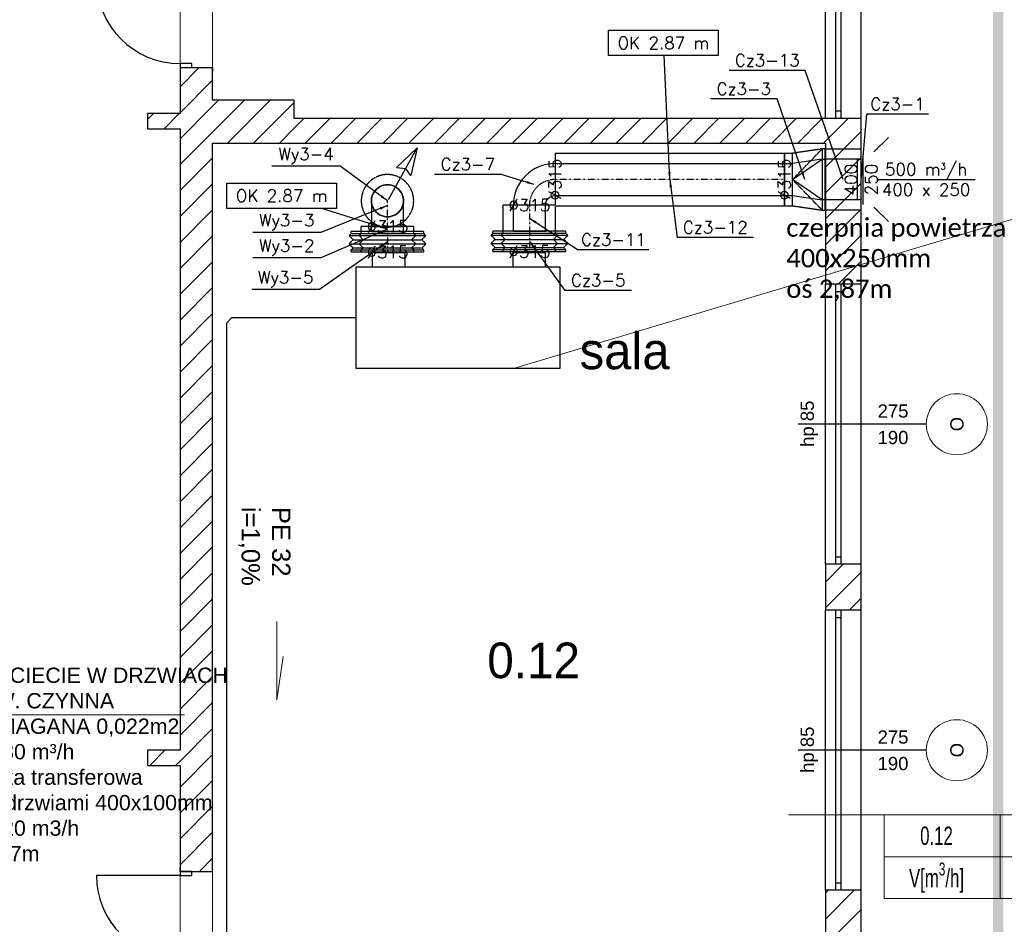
# Model space of a CAD drawing. Header units: millimetres. Extents: x -40063 to 512011, y 350190 to 687060.
# Tile 203 of 256: x 170177 to 179848, y 631849 to 640728. Entities that reach past the tile are written whole.
import ezdxf

# ---------------------------------------------------------------- set-up
doc = ezdxf.new("R2010")
doc.units = ezdxf.units.MM
doc.linetypes.add('DASHDOT', pattern=[1, 0.5, -0.25, 0, -0.25])
doc.linetypes.add('DASHED', pattern=[0.75, 0.5, -0.25])
doc.layers.get('0').update_dxf_attribs({"color": 8})
for name, color, linetype, lineweight in [('_IS_WM_OPIS', 7, 'Continuous', 9), ('FLUID-BILANSE', 150, 'Continuous', 18), ('J_centrala podwieszna', 3, 'Continuous', 30), ('J_opis srednicy', 7, 'Continuous', 30), ('J_skropliny', 24, 'Continuous', 30), ('J_zakres opracowania', 226, 'DASHDOT', 30)]:
    doc.layers.add(name, color=color, linetype=linetype, lineweight=lineweight)
for name, color, linetype in [('Elementy Modelu - Strefy', 8, 'Continuous'), ('FLUID-Cz3', 7, 'Continuous'), ('FLUID-Cz3-120-ARRGR', 7, 'Continuous'), ('FLUID-Cz3-120-DIM', 7, 'Continuous'), ('FLUID-Cz3-120-INF', 7, 'Continuous'), ('FLUID-Cz3-120-NUM', 7, 'Continuous'), ('FLUID-Cz3-INS', 7, 'Continuous'), ('FLUID-Cz3-SYM', 7, 'Continuous'), ('FLUID-Wy3', 7, 'Continuous'), ('FLUID-Wy3-120-DIM', 7, 'Continuous'), ('FLUID-Wy3-120-INF', 7, 'Continuous'), ('FLUID-Wy3-120-NUM', 7, 'Continuous'), ('FLUID-Wy3-INS', 7, 'Continuous'), ('FLUID-Wy3-SYM', 7, 'Continuous'), ('IS_WM_OPIS', 7, 'Continuous'), ('J_opis pomieszczeń', 8, 'Continuous'), ('Konstrukcja - Ściany zew', 8, 'Continuous'), ('X_ref', 8, 'Continuous')]:
    doc.layers.add(name, color=color, linetype=linetype)
doc.styles.add('ARIAL', font='Arial', dxfattribs={"height": 1})
doc.styles.add('ARIAL NARROW', font='ARIALN.TTF', dxfattribs={"width": 0.8})
doc.styles.add('FDBES', font='simplex.shx')
doc.styles.add('GENERATED_STYLE_1', font='arial.ttf')
doc.styles.add('GENERATED_STYLE_2', font='txt')
doc.styles.get("Standard").update_dxf_attribs({"font": 'arial.ttf'})
doc.dimstyles.new('FDBES', dxfattribs={"dimscale": 50, "dimtxt": 4, "dimasz": 2.5, "dimexe": 0.8, "dimexo": 2, "dimgap": 1, "dimtad": 1, "dimdsep": 46, "dimtxsty": 'FDBES', "dimcen": 2.5, "dimclrd": 4, "dimclre": 5, "dimadec": 0, "dimazin": 0, "dimtfac": 1, "dimtmove": 0, "dimatfit": 3, "dimfxl": 1, "dimarcsym": 0})

# ---------------------------------------------------------------- blocks, each defined once
blk = doc.blocks.new('ghfgdf')
at = {"layer": 'J_centrala podwieszna'}
for p, q in [((148260, 451700), (148260, 451840)), ((148260, 451840), (148575, 451840)), ((148575, 451840), (148575, 451700)), ((149639.9, 451700), (149639.9, 451840)), ((149639.9, 451840), (149954.9, 451840)), ((149954.9, 451840), (149954.9, 451700))]:
    blk.add_line(p, q, dxfattribs=at)
blk.add_lwpolyline([(148100, 451700), (150100, 451700), (150100, 450700), (148100, 450700)], close=True, dxfattribs=at)
blk = doc.blocks.new('fgdfxf')
at = {"layer": 'J_opis srednicy'}
for p, q in [((13318.19, 246.62), (13346.09, 297.47)), ((13346.09, 297.47), (13326.06, 278.19)), ((13346.09, 297.47), (13340.14, 270.31)), ((13326.06, 278.19), (13334.97, 277.2)), ((13340.14, 270.31), (13334.64, 277.39))]:
    blk.add_line(p, q, dxfattribs=at)
blk = doc.blocks.new('*U14748')
at = {"color": 6, "linetype": 'Continuous', "lineweight": -2}
for p, q in [((-25, 157.5), (-25, 52.9)), ((-25, 52.9), (-25, 0)), ((-25, 52.9), (-25, 52.9)), ((-25, 0), (-25, -52.9)), ((-25, -52.9), (-25, -157.5)), ((-25, -52.9), (-25, -52.9))]:
    blk.add_line(p, q, dxfattribs=at)
at = {"color": 0, "linetype": 'ByBlock', "lineweight": -2}
for p, q in [((25, 157.5), (-25, 157.5)), ((25, -157.5), (-25, -157.5))]:
    blk.add_line(p, q, dxfattribs=at)
at = {"color": 6, "linetype": 'Continuous', "lineweight": -3}
for p, q in [((25, 0), (25, 157.5)), ((25, -157.5), (25, 0))]:
    blk.add_line(p, q, dxfattribs=at)
at = {"layer": 'FLUID-Wy3-INS', "color": 6, "linetype": 'DASHED', "lineweight": -3}
for p, q in [((-25, 257.5), (-25, 157.5)), ((25, 257.5), (-25, 257.5)), ((-25, -157.5), (-25, -257.5)), ((25, -257.5), (-25, -257.5))]:
    blk.add_line(p, q, dxfattribs=at)
at = {"layer": 'FLUID-Wy3-SYM', "color": 6, "linetype": 'DASHDOT', "lineweight": -3}
blk.add_line((-25, 0), (25, 0), dxfattribs=at)
blk = doc.blocks.new('*U14747')
at = {"color": 6, "linetype": 'Continuous', "lineweight": -2}
for p, q in [((-100, 257.5), (-100, 0)), ((-100, 0), (-100, -257.5))]:
    blk.add_line(p, q, dxfattribs=at)
at = {"color": 0, "linetype": 'ByBlock', "lineweight": -2}
for p, q in [((-80, 257.5), (-100, 257.5)), ((-60, 277.5), (-80, 257.5)), ((-20, 237.5), (-60, 277.5)), ((20, 277.5), (-20, 237.5)), ((60, 237.5), (20, 277.5)), ((80, 257.5), (60, 237.5)), ((100, 257.5), (80, 257.5)), ((-80, -257.5), (-100, -257.5)), ((-80, -257.5), (-60, -277.5)), ((-60, -277.5), (-20, -237.5)), ((-20, -237.5), (20, -277.5)), ((20, -277.5), (60, -237.5)), ((60, -237.5), (80, -257.5)), ((100, -257.5), (80, -257.5))]:
    blk.add_line(p, q, dxfattribs=at)
at = {"layer": 'FLUID-Wy3-INS', "color": 6, "linetype": 'DASHED', "lineweight": -3}
for p, q in [((-100, 357.5), (-100, 257.5)), ((-80, 357.5), (-100, 357.5)), ((-60, 377.5), (-80, 357.5)), ((-80, 0), (-80, 357.5)), ((-60, 0), (-60, 377.5)), ((-20, 337.5), (-60, 377.5)), ((20, 377.5), (-20, 337.5)), ((-20, 0), (-20, 337.5)), ((20, 0), (20, 377.5)), ((60, 337.5), (20, 377.5)), ((80, 357.5), (60, 337.5)), ((60, 0), (60, 337.5)), ((80, 0), (80, 357.5)), ((100, 357.5), (80, 357.5)), ((100, 0), (100, 357.5)), ((-80, -357.5), (-80, 0)), ((-60, -377.5), (-60, 0)), ((-20, -337.5), (-20, 0)), ((20, -377.5), (20, 0)), ((60, -337.5), (60, 0)), ((80, -357.5), (80, 0)), ((100, -357.5), (100, 0)), ((-100, -257.5), (-100, -357.5)), ((-80, -357.5), (-100, -357.5)), ((-60, -377.5), (-80, -357.5)), ((-60, -377.5), (-20, -337.5)), ((-20, -337.5), (20, -377.5)), ((20, -377.5), (60, -337.5)), ((80, -357.5), (60, -337.5)), ((100, -357.5), (80, -357.5))]:
    blk.add_line(p, q, dxfattribs=at)
at = {"layer": 'FLUID-Wy3-SYM', "color": 6, "linetype": 'DASHDOT', "lineweight": -3}
blk.add_line((-100, 0), (100, 0), dxfattribs=at)
blk.add_line((-100, 0), (100, 0), dxfattribs=at)
blk = doc.blocks.new('*U14735')
at = {"color": 0, "linetype": 'ByBlock', "lineweight": -2}
for p, q in [((0, 47.2, 157.5), (0, -204.8, 157.5)), ((0, -204.8, -157.5), (0, 47.2, -157.5))]:
    blk.add_line(p, q, dxfattribs=at)
at = {"color": 6, "linetype": 'Continuous', "lineweight": -2}
for p, q in [((0, -204.8, 52.9), (0, -204.8)), ((0, -204.8), (0, -204.8, -52.9))]:
    blk.add_line(p, q, dxfattribs=at)
at = {"color": 6, "linetype": 'Continuous', "lineweight": -3}
for p, q in [((0, -204.8, 157.5), (0, -204.8, 52.9)), ((0, -204.8, -52.9), (0, -204.8, -157.5))]:
    blk.add_line(p, q, dxfattribs=at)
at = {"color": 6, "linetype": 'Continuous', "lineweight": -2, "extrusion": (-1, -1.47535e-13, 3.99804e-42)}
for major_axis in [(0, -157.5), (0, 157.5)]:
    blk.add_ellipse((0, 47.2), major_axis=major_axis, ratio=1, start_param=0, end_param=3.141593, dxfattribs=at)
at = {"layer": 'FLUID-Wy3-SYM', "color": 6, "linetype": 'DASHDOT', "lineweight": -3}
blk.add_line((0, -204.8), (0, 47.2), dxfattribs=at)
blk = doc.blocks.new('*U14746')
at = {"color": 6, "linetype": 'Continuous', "lineweight": -3, "extrusion": (1, -7.4988e-33, -6.12323e-17)}
for major_axis in [(0, 0, -157.5), (0, 0, 157.5)]:
    blk.add_ellipse((0, 0), major_axis=major_axis, ratio=1, start_param=0, end_param=3.141593, dxfattribs=at)
at = {"color": 6, "linetype": 'Continuous', "lineweight": -2, "extrusion": (-1, -9.04901e-29, 6.12323e-17)}
blk.add_ellipse((0, 0), major_axis=(0, 0, 157.5), ratio=1, start_param=0, end_param=3.141593, dxfattribs=at)
at = {"color": 6, "linetype": 'Continuous', "lineweight": -2, "extrusion": (-1, 9.05051e-29, 6.12323e-17)}
blk.add_ellipse((0, 0), major_axis=(0, 0, -157.5), ratio=1, start_param=0, end_param=3.141593, dxfattribs=at)
at = {"layer": 'FLUID-Wy3-INS', "color": 6, "linetype": 'DASHED', "lineweight": -3, "extrusion": (-1, -5.53454e-29, 6.12323e-17)}
blk.add_ellipse((0, 0), major_axis=(0, 0, 257.5), ratio=1, start_param=0, end_param=3.141593, dxfattribs=at)
at = {"layer": 'FLUID-Wy3-INS', "color": 6, "linetype": 'DASHED', "lineweight": -3, "extrusion": (-1, 5.53114e-29, 6.12323e-17)}
blk.add_ellipse((0, 0), major_axis=(0, 0, -257.5), ratio=1, start_param=0, end_param=3.141593, dxfattribs=at)
blk = doc.blocks.new('*U14737')
at = {"color": 4, "linetype": 'Continuous', "lineweight": -2}
for p, q in [((-127.5, 157.5), (-127.5, 0)), ((-127.5, 0), (-127.5, -157.5))]:
    blk.add_line(p, q, dxfattribs=at)
at = {"color": 0, "linetype": 'ByBlock', "lineweight": -2}
for p, q in [((127.5, 157.5), (-127.5, 157.5)), ((127.5, -157.5), (-127.5, -157.5))]:
    blk.add_line(p, q, dxfattribs=at)
at = {"color": 4, "linetype": 'Continuous', "lineweight": -3}
for p, q in [((127.5, 0), (127.5, 157.5)), ((127.5, -157.5), (127.5, 0))]:
    blk.add_line(p, q, dxfattribs=at)
at = {"layer": 'FLUID-Cz3-INS', "color": 4, "linetype": 'DASHED', "lineweight": -3}
for p, q in [((-127.5, 252), (-127.5, 157.5)), ((127.5, 257.5), (-122, 257.5)), ((-127.5, -157.5), (-127.5, -257.5)), ((127.5, -257.5), (-127.5, -257.5))]:
    blk.add_line(p, q, dxfattribs=at)
at = {"layer": 'FLUID-Cz3-SYM', "color": 4, "linetype": 'DASHDOT', "lineweight": -3}
for p, q in [((-127.5, 0), (127.5, 0)), ((-127.5, 0), (-127.5, 0)), ((127.5, 0), (127.5, 0))]:
    blk.add_line(p, q, dxfattribs=at)
blk = doc.blocks.new('*U14745')
at = {"color": 4, "linetype": 'Continuous', "lineweight": -2}
for p, q in [((-100, 257.5), (-100, 0)), ((-100, 0), (-100, -257.5))]:
    blk.add_line(p, q, dxfattribs=at)
at = {"color": 0, "linetype": 'ByBlock', "lineweight": -2}
for p, q in [((-80, 257.5), (-100, 257.5)), ((-60, 277.5), (-80, 257.5)), ((-20, 237.5), (-60, 277.5)), ((20, 277.5), (-20, 237.5)), ((60, 237.5), (20, 277.5)), ((80, 257.5), (60, 237.5)), ((100, 257.5), (80, 257.5)), ((-80, -257.5), (-100, -257.5)), ((-80, -257.5), (-60, -277.5)), ((-60, -277.5), (-20, -237.5)), ((-20, -237.5), (20, -277.5)), ((20, -277.5), (60, -237.5)), ((60, -237.5), (80, -257.5)), ((100, -257.5), (80, -257.5))]:
    blk.add_line(p, q, dxfattribs=at)
at = {"layer": 'FLUID-Cz3-INS', "color": 4, "linetype": 'DASHED', "lineweight": -3}
for p, q in [((-100, 357.5), (-100, 257.5)), ((-80, 357.5), (-100, 357.5)), ((-60, 377.5), (-80, 357.5)), ((-80, 0), (-80, 357.5)), ((-60, 0), (-60, 377.5)), ((-20, 337.5), (-60, 377.5)), ((20, 377.5), (-20, 337.5)), ((-20, 0), (-20, 337.5)), ((20, 0), (20, 377.5)), ((60, 337.5), (20, 377.5)), ((80, 357.5), (60, 337.5)), ((60, 0), (60, 337.5)), ((80, 0), (80, 357.5)), ((100, 357.5), (80, 357.5)), ((100, 0), (100, 357.5)), ((-80, -357.5), (-80, 0)), ((-60, -377.5), (-60, 0)), ((-20, -337.5), (-20, 0)), ((20, -377.5), (20, 0)), ((60, -337.5), (60, 0)), ((80, -357.5), (80, 0)), ((100, -357.5), (100, 0)), ((-100, -257.5), (-100, -357.5)), ((-80, -357.5), (-100, -357.5)), ((-60, -377.5), (-80, -357.5)), ((-60, -377.5), (-20, -337.5)), ((-20, -337.5), (20, -377.5)), ((20, -377.5), (60, -337.5)), ((80, -357.5), (60, -337.5)), ((100, -357.5), (80, -357.5))]:
    blk.add_line(p, q, dxfattribs=at)
at = {"layer": 'FLUID-Cz3-SYM', "color": 4, "linetype": 'DASHDOT', "lineweight": -3}
for q in [(100, 0), (100, 0), (-100, 0), (-100, 0)]:
    blk.add_line((-100, 0), q, dxfattribs=at)
blk = doc.blocks.new('*U14744')
at = {"color": 4, "linetype": 'Continuous', "lineweight": -2}
for p, q in [((204.8, 201.7), (204.8, 204.8)), ((204.8, -110.2), (204.8, -107.2))]:
    blk.add_line(p, q, dxfattribs=at)
at = {"color": 0, "linetype": 'ByBlock', "lineweight": -2, "extrusion": (1.22465e-16, 2.00778e-23, -1)}
blk.add_ellipse((204.8, -204.8), major_axis=(-409.5, 0), ratio=1, start_param=0, end_param=1.570796, dxfattribs=at)
at = {"color": 0, "linetype": 'ByBlock', "lineweight": -2}
blk.add_ellipse((204.8, -204.8), major_axis=(0, 94.5), ratio=1, start_param=0, end_param=1.570795, dxfattribs=at)
at = {"layer": 'FLUID-Cz3-SYM', "color": 4, "linetype": 'DASHDOT', "lineweight": -3, "extrusion": (1.22465e-16, 2.24964e-32, -1)}
blk.add_ellipse((204.8, -204.8), major_axis=(-252, 0), ratio=1, start_param=0, end_param=1.570796, dxfattribs=at)
blk = doc.blocks.new('*U14742')
at = {"color": 4, "linetype": 'Continuous', "lineweight": -2}
for p, q in [((-1126.5, 0), (-1126.5, 157.5)), ((1126.5, 157.5), (1126.5, 0)), ((-1126.5, -157.5), (-1126.5, 0)), ((1126.5, 0), (1126.5, -157.5))]:
    blk.add_line(p, q, dxfattribs=at)
at = {"color": 0, "linetype": 'ByBlock', "lineweight": -2}
for p, q in [((1126.5, 157.5), (-1126.5, 157.5)), ((1126.5, -157.5), (-1126.5, -157.5))]:
    blk.add_line(p, q, dxfattribs=at)
at = {"layer": 'FLUID-Cz3-INS', "color": 4, "linetype": 'DASHED', "lineweight": -3}
for p, q in [((-1126.5, 157.5), (-1126.5, 257.5)), ((1126.5, 257.5), (-1126.5, 257.5)), ((1126.5, 257.5), (1126.5, 157.5)), ((-1126.5, -257.5), (-1126.5, -157.5)), ((1126.5, -157.5), (1126.5, -252)), ((1121, -257.5), (-1126.5, -257.5))]:
    blk.add_line(p, q, dxfattribs=at)
at = {"layer": 'FLUID-Cz3-SYM', "color": 4, "linetype": 'DASHDOT', "lineweight": -3}
blk.add_line((-1126.5, 0), (1126.5, 0), dxfattribs=at)
blk = doc.blocks.new('*U14741')
at = {"color": 0, "linetype": 'ByBlock', "lineweight": -2}
for p, q in [((-170, 200), (-200, 200)), ((200, 157.5), (120, 157.5)), ((200, -157.5), (120, -157.5)), ((-200, -200), (-170, -200))]:
    blk.add_line(p, q, dxfattribs=at)
at = {"color": 4, "linetype": 'Continuous', "lineweight": -3}
for p, q in [((-170, 200), (120, 157.5)), ((120, 0), (-170, 200)), ((-170, -200), (120, 0)), ((120, -157.5), (-170, -200))]:
    blk.add_line(p, q, dxfattribs=at)
at = {"color": 4, "linetype": 'Continuous', "lineweight": -2}
for p, q in [((200, 157.5), (200, 0)), ((200, 0), (200, -157.5))]:
    blk.add_line(p, q, dxfattribs=at)
at = {"layer": 'FLUID-Cz3-INS', "color": 4, "linetype": 'DASHED', "lineweight": -3}
for p, q in [((-200, -300), (-200, 300)), ((-200, 300), (-170, 300)), ((-170, 300), (-170, -300)), ((120, 0), (-170, 300)), ((-170, 300), (120, 257.5)), ((120, 29.1), (120, 257.5)), ((200, 257.5), (120, 257.5)), ((200, 257.5), (200, 157.5)), ((-170, -300), (120, 0)), ((120, 0), (120, 29.1)), ((120, -257.5), (120, 0)), ((200, -157.5), (200, -257.5)), ((120, -257.5), (-170, -300)), ((200, -257.5), (120, -257.5)), ((-170, -300), (-200, -300))]:
    blk.add_line(p, q, dxfattribs=at)
blk = doc.blocks.new('*U14725')
at = {"color": 0, "linetype": 'ByBlock', "lineweight": -2}
for p, q in [((-177, 200), (-158.8, 200)), ((-137, 200), (177, 200)), ((-177, -200), (-158.8, -200)), ((-137, -200), (177, -200))]:
    blk.add_line(p, q, dxfattribs=at)
at = {"layer": 'FLUID-Cz3-INS', "color": 4, "linetype": 'DASHED', "lineweight": -3}
for p, q in [((177, 300), (-177, 300)), ((-177, -300), (-177, 300)), ((177, -300), (177, 300)), ((-177, -300), (177, -300))]:
    blk.add_line(p, q, dxfattribs=at)
blk = doc.blocks.new('*U14740')
at = {"color": 0, "linetype": 'ByBlock', "lineweight": -2}
for p, q in [((-15, 245), (-15, -245)), ((18.2, 200), (0, 200)), ((40, 200), (40, -200)), ((0, -200), (18.2, -200))]:
    blk.add_line(p, q, dxfattribs=at)
at = {"color": 4, "linetype": 'Continuous', "lineweight": -3}
for p, q in [((-15, 200), (-15, -200)), ((18.2, 200), (40, 200)), ((18.2, -200), (40, -200))]:
    blk.add_line(p, q, dxfattribs=at)
blk = doc.blocks.new('fdgdfg')
at = {"layer": 'Elementy Modelu - Strefy', "linetype": 'Continuous', "lineweight": 0}
for p, q in [((-171610.3, 489699.9), (-171610.3, 483549.9)), ((-165590.3, 483369.9), (-165590.3, 489699.9)), ((-171930.3, 483419.9), (-171930.3, 485779.9)), ((-171610.3, 483549.9), (-170810.3, 483549.9)), ((-170810.3, 483549.9), (-170810.3, 483369.9)), ((-172250.3, 483269.9), (-172250.3, 483419.9)), ((-172250.3, 483419.9), (-171930.3, 483419.9)), ((-170810.3, 483369.9), (-165590.3, 483369.9)), ((-171930.3, 483269.9), (-172250.3, 483269.9)), ((-171930.3, 477169.9), (-171930.3, 483269.9)), ((-171610.3, 474569.9), (-171610.3, 483129.9)), ((-171610.3, 483129.9), (-165590.3, 483129.9)), ((-165590.3, 483129.9), (-165590.3, 474389.9)), ((-172250.3, 477019.9), (-172250.3, 477169.9)), ((-172250.3, 477169.9), (-171930.3, 477169.9)), ((-171930.3, 477019.9), (-172250.3, 477019.9)), ((-171930.3, 474669.9), (-171930.3, 477019.9))]:
    blk.add_line(p, q, dxfattribs=at)
at = {"layer": 'Konstrukcja - Ściany zew', "color": 7, "linetype": 'Continuous'}
for p, q in [((-165590.3, 483369.9), (-165590.3, 486119.9)), ((-165240.3, 483369.9), (-165240.3, 486119.9)), ((-165490.3, 483444.9), (-165490.3, 486044.9)), ((-165440.3, 486044.9), (-165440.3, 483444.9)), ((-165490.3, 483369.9), (-165490.3, 483444.9)), ((-165490.3, 483444.9), (-165440.3, 483444.9)), ((-165440.3, 483369.9), (-165490.3, 483369.9)), ((-165440.3, 483444.9), (-165440.3, 483369.9)), ((-165590.3, 478994.9), (-165590.3, 481744.9)), ((-165490.3, 481669.9), (-165490.3, 481744.9)), ((-165440.3, 481744.9), (-165490.3, 481744.9)), ((-165440.3, 481744.9), (-165440.3, 481669.9)), ((-165240.3, 478994.9), (-165240.3, 481744.9)), ((-165440.3, 481669.9), (-165490.3, 481669.9)), ((-165490.3, 479069.9), (-165490.3, 481669.9)), ((-165440.3, 481669.9), (-165440.3, 479069.9)), ((-165490.3, 478994.9), (-165490.3, 479069.9)), ((-165490.3, 479069.9), (-165440.3, 479069.9)), ((-165440.3, 479069.9), (-165440.3, 478994.9)), ((-165440.3, 478994.9), (-165490.3, 478994.9)), ((-165590.3, 475794.9), (-165590.3, 478544.9)), ((-165490.3, 478469.9), (-165490.3, 478544.9)), ((-165440.3, 478544.9), (-165490.3, 478544.9)), ((-165440.3, 478544.9), (-165440.3, 478469.9)), ((-165240.3, 475794.9), (-165240.3, 478544.9)), ((-165440.3, 478469.9), (-165490.3, 478469.9)), ((-165490.3, 475869.9), (-165490.3, 478469.9)), ((-165440.3, 478469.9), (-165440.3, 475869.9)), ((-165490.3, 475794.9), (-165490.3, 475869.9)), ((-165490.3, 475869.9), (-165440.3, 475869.9)), ((-165440.3, 475869.9), (-165440.3, 475794.9)), ((-165440.3, 475794.9), (-165490.3, 475794.9))]:
    blk.add_line(p, q, dxfattribs=at)
at = {"layer": 'Konstrukcja - Ściany zew', "linetype": 'Continuous'}
for p, q in [((-171815.3, 483909.9), (-171930.3, 483909.9)), ((-171930.3, 483909.9), (-171930.3, 483869.9)), ((-171930.3, 483681.9), (-171742.3, 483869.9)), ((-171930.3, 483869.9), (-171930.3, 483832.9)), ((-171930.3, 483869.9), (-171815.3, 483869.9)), ((-171930.3, 483869.9), (-171930.3, 483419.9)), ((-171930.3, 483869.9), (-171815.3, 483869.9)), ((-171930.3, 483869.9), (-171815.3, 483869.9)), ((-171930.3, 483869.9), (-171930.3, 483832.9)), ((-171815.3, 483869.9), (-171815.3, 483909.9)), ((-171815.3, 483869.9), (-171610.3, 483869.9)), ((-171815.3, 483869.9), (-171610.3, 483869.9)), ((-171610.3, 483869.9), (-171610.3, 483832.9)), ((-171610.3, 483549.9), (-171610.3, 483869.9)), ((-171610.3, 483869.9), (-171610.3, 483832.9)), ((-171930.3, 483427.3), (-171610.3, 483747.3)), ((-171930.3, 483172.8), (-171610.3, 483492.8)), ((-171610.3, 483492.8), (-171553.2, 483549.9)), ((-171610.3, 483238.2), (-171298.6, 483549.9)), ((-170810.3, 483549.9), (-171610.3, 483549.9)), ((-171464, 483129.9), (-171044, 483549.9)), ((-171209.5, 483129.9), (-170810.3, 483529.1)), ((-170810.3, 483369.9), (-170810.3, 483549.9)), ((-172250.3, 483361.9), (-172192.3, 483419.9)), ((-171930.3, 483419.9), (-172250.3, 483419.9)), ((-172250.3, 483419.9), (-172250.3, 483269.9)), ((-172087.7, 483269.9), (-171937.7, 483419.9)), ((-170810.3, 483274.5), (-170714.9, 483369.9)), ((-165590.3, 483369.9), (-170810.3, 483369.9)), ((-170700.4, 483129.9), (-170460.4, 483369.9)), ((-170445.8, 483129.9), (-170205.8, 483369.9)), ((-170191.2, 483129.9), (-169951.2, 483369.9)), ((-169936.7, 483129.9), (-169696.7, 483369.9)), ((-169682.1, 483129.9), (-169442.1, 483369.9)), ((-169427.6, 483129.9), (-169187.6, 483369.9)), ((-169173, 483129.9), (-168933, 483369.9)), ((-168918.5, 483129.9), (-168678.5, 483369.9)), ((-168663.9, 483129.9), (-168423.9, 483369.9)), ((-168409.3, 483129.9), (-168169.3, 483369.9)), ((-168154.8, 483129.9), (-167914.8, 483369.9)), ((-167900.2, 483129.9), (-167660.2, 483369.9)), ((-167645.7, 483129.9), (-167405.7, 483369.9)), ((-167391.1, 483129.9), (-167151.1, 483369.9)), ((-167136.5, 483129.9), (-166896.5, 483369.9)), ((-166882, 483129.9), (-166642, 483369.9)), ((-166627.4, 483129.9), (-166387.4, 483369.9)), ((-166372.9, 483129.9), (-166132.9, 483369.9)), ((-166118.3, 483129.9), (-165878.3, 483369.9)), ((-165863.8, 483129.9), (-165623.8, 483369.9)), ((-165590.3, 483148.8), (-165369.2, 483369.9)), ((-165490.3, 483369.9), (-165590.3, 483369.9)), ((-165440.3, 483369.9), (-165490.3, 483369.9)), ((-165240.3, 483369.9), (-165440.3, 483369.9)), ((-165240.3, 481744.9), (-165240.3, 483369.9)), ((-172250.3, 483269.9), (-171930.3, 483269.9)), ((-171930.3, 483269.9), (-171930.3, 477169.9)), ((-170954.9, 483129.9), (-170810.3, 483274.5)), ((-171930.3, 482918.2), (-171610.3, 483238.2)), ((-165590.3, 482894.3), (-165240.3, 483244.3)), ((-171610.3, 475980.6), (-171610.3, 483129.9)), ((-171610.3, 483129.9), (-170810.3, 483129.9)), ((-170810.3, 483129.9), (-165590.3, 483129.9)), ((-165609.2, 483129.9), (-165590.3, 483148.8)), ((-165590.3, 483129.9), (-165590.3, 481744.9)), ((-171930.3, 482663.7), (-171610.3, 482983.7)), ((-165590.3, 482639.7), (-165240.3, 482989.7)), ((-171930.3, 482409.1), (-171610.3, 482729.1)), ((-165590.3, 482385.1), (-165240.3, 482735.1)), ((-171930.3, 482154.5), (-171610.3, 482474.5)), ((-165590.3, 482130.6), (-165240.3, 482480.6)), ((-171930.3, 481900), (-171610.3, 482220)), ((-165590.3, 481876), (-165240.3, 482226)), ((-171930.3, 481645.4), (-171610.3, 481965.4)), ((-165466.8, 481744.9), (-165240.3, 481971.5)), ((-165490.3, 481744.9), (-165590.3, 481744.9)), ((-165440.3, 481744.9), (-165490.3, 481744.9)), ((-165240.3, 481744.9), (-165440.3, 481744.9)), ((-171930.3, 481390.9), (-171610.3, 481710.9)), ((-171930.3, 481136.3), (-171610.3, 481456.3)), ((-171930.3, 480881.7), (-171610.3, 481201.7)), ((-171930.3, 480627.2), (-171610.3, 480947.2)), ((-171930.3, 480372.6), (-171610.3, 480692.6)), ((-171930.3, 480118.1), (-171610.3, 480438.1)), ((-164600.4, 480369.9), (-165858.5, 480369.9)), ((-171930.3, 479863.5), (-171610.3, 480183.5)), ((-171930.3, 479609), (-171610.3, 479929)), ((-171930.3, 479354.4), (-171610.3, 479674.4)), ((-171930.3, 479099.8), (-171610.3, 479419.8)), ((-171930.3, 478845.3), (-171610.3, 479165.3)), ((-171930.3, 478590.7), (-171610.3, 478910.7)), ((-165590.3, 478821.3), (-165416.7, 478994.9)), ((-165490.3, 478994.9), (-165590.3, 478994.9)), ((-165590.3, 478994.9), (-165590.3, 478544.9)), ((-165590.3, 478566.8), (-165240.3, 478916.8)), ((-165440.3, 478994.9), (-165490.3, 478994.9)), ((-165240.3, 478994.9), (-165440.3, 478994.9)), ((-165240.3, 478544.9), (-165240.3, 478994.9)), ((-171930.3, 478336.2), (-171610.3, 478656.2)), ((-165357.6, 478544.9), (-165240.3, 478662.2)), ((-165490.3, 478544.9), (-165590.3, 478544.9)), ((-165440.3, 478544.9), (-165490.3, 478544.9)), ((-165240.3, 478544.9), (-165440.3, 478544.9)), ((-171930.3, 478081.6), (-171610.3, 478401.6)), ((-171930.3, 477827), (-171610.3, 478147)), ((-171930.3, 477572.5), (-171610.3, 477892.5)), ((-171930.3, 477317.9), (-171610.3, 477637.9)), ((-171930.3, 477063.4), (-171610.3, 477383.4)), ((-171930.3, 477169.9), (-172250.3, 477169.9)), ((-172250.3, 477169.9), (-172250.3, 477019.9)), ((-172228.3, 477019.9), (-172078.3, 477169.9)), ((-164600.4, 477169.9), (-165858.5, 477169.9)), ((-171930.3, 476808.8), (-171610.3, 477128.8)), ((-172250.3, 477019.9), (-171930.3, 477019.9)), ((-171973.8, 477019.9), (-171930.3, 477063.4)), ((-171930.3, 477019.9), (-171930.3, 475980.6)), ((-171930.3, 476554.3), (-171610.3, 476874.3)), ((-171930.3, 476299.7), (-171610.3, 476619.7)), ((-171930.3, 476045.1), (-171610.3, 476365.1)), ((-171740.3, 475980.6), (-171610.3, 476110.6)), ((-171930.3, 475980.6), (-171930.3, 476017.6)), ((-171930.3, 475980.6), (-171930.3, 476017.6)), ((-171610.3, 475980.6), (-171610.3, 476017.6)), ((-171610.3, 475980.6), (-171610.3, 476017.6)), ((-171930.3, 475940.6), (-172750.3, 475940.6)), ((-171930.3, 475980.6), (-171815.3, 475980.6)), ((-171930.3, 475980.6), (-171930.3, 475940.6)), ((-171815.3, 475980.6), (-171930.3, 475980.6)), ((-171930.3, 475980.6), (-171815.3, 475980.6)), ((-171930.3, 475940.6), (-171815.3, 475940.6)), ((-171815.3, 475980.6), (-171610.3, 475980.6)), ((-171815.3, 475940.6), (-171815.3, 475980.6)), ((-171815.3, 475980.6), (-171610.3, 475980.6)), ((-165590.3, 475766.6), (-165562, 475794.9)), ((-165590.3, 475512.1), (-165307.4, 475794.9)), ((-165490.3, 475794.9), (-165590.3, 475794.9)), ((-165590.3, 475794.9), (-165590.3, 474389.9)), ((-165440.3, 475794.9), (-165490.3, 475794.9)), ((-165240.3, 475794.9), (-165440.3, 475794.9)), ((-165240.3, 474054.9), (-165240.3, 475794.9)), ((-165590.3, 475257.5), (-165240.3, 475607.5))]:
    blk.add_line(p, q, dxfattribs=at)
for centre in [(-171930.3, 484729.9), (-171930.3, 475940.6)]:
    blk.add_arc(centre, 820, 180, 270, dxfattribs=at)
at = {"layer": 'Konstrukcja - Ściany zew', "color": 251, "linetype": 'Continuous', "lineweight": 13}
for centre, start, end in [((-164300.4, 480369.9), 90, 270), ((-164300.4, 480369.9), 270, 90), ((-164300.4, 477169.9), 90, 270), ((-164300.4, 477169.9), 270, 90)]:
    blk.add_arc(centre, 300, start, end, dxfattribs=at)
at = {"layer": 'Elementy Modelu - Strefy', "lineweight": 13, "style": 'GENERATED_STYLE_2'}
blk.add_text('0.12', height=350, dxfattribs=at).set_placement((-168912.4, 477877.1))
at = {"layer": 'J_opis pomieszczeń', "linetype": 'Continuous', "style": 'GENERATED_STYLE_2'}
blk.add_text('sala', height=359.99, dxfattribs=at).set_placement((-168005, 480910.1))
at = {"layer": 'Konstrukcja - Ściany zew', "char_height": 130, "attachment_point": 7, "rotation": 90, "style": 'GENERATED_STYLE_1'}
for s, insert in [('{hp 85}', (-165665.4, 480147.6)), ('{O}', (-164233.2, 480300.3)), ('{hp 85}', (-165665.4, 476947.6)), ('{O}', (-164233.2, 477100.3))]:
    blk.add_mtext(s, dxfattribs=dict(at, insert=insert))
at = {"layer": 'Konstrukcja - Ściany zew', "char_height": 130, "attachment_point": 7, "style": 'GENERATED_STYLE_1'}
for s, insert in [('{275}', (-165078.9, 480432.7)), ('{190}', (-165078.9, 480172.7)), ('{275}', (-165078.9, 477232.7)), ('{190}', (-165078.9, 476972.7))]:
    blk.add_mtext(s, dxfattribs=dict(at, insert=insert))
blk = doc.blocks.new('*U12576')
at = {"color": 7, "insert": (482.9, 0), "char_height": 120, "attachment_point": 5, "style": 'FDBES'}
blk.add_mtext('500 m{\\A2;\\H0.5x;3}/h\\P400 x 250', dxfattribs=at)
at = {"color": 7}
blk.add_leader([(0, 0), (965.7, 0)], dimstyle='FDBES', override={"dimscale": 20, "dimclrd": 7}, dxfattribs=at)
blk = doc.blocks.new('*U12577')
at = {"color": 7}
blk.add_leader([(0, 0), (141.4, 141.4)], dimstyle='FDBES', override={"dimscale": 20, "dimclrd": 7}, dxfattribs=at)
blk = doc.blocks.new('*U12578')
at = {"color": 7}
blk.add_leader([(0, 0), (141.4, -141.4)], dimstyle='FDBES', override={"dimscale": 20, "dimclrd": 7}, dxfattribs=at)
blk = doc.blocks.new('*U14396')
at = {"color": 7, "lineweight": -2}
blk.add_lwpolyline([(-600.5, 1464.6), (476.1, 1464.6), (476.1, 1216.6), (-600.5, 1216.6)], close=True, dxfattribs=at)
at = {"color": 7, "insert": (-62.2, 1340.6), "char_height": 120, "attachment_point": 5, "line_spacing_factor": 1.1, "style": 'FDBES'}
blk.add_mtext('OK 2.87 m', dxfattribs=at)
at = {"color": 7}
blk.add_leader([(0, 0), (-56.4, 1216.6)], dimstyle='FDBES', override={"dimscale": 30, "dimclrd": 7, "dimclre": 7}, dxfattribs=at)
blk = doc.blocks.new('*U14397')
at = {"color": 7, "lineweight": -2}
blk.add_lwpolyline([(-1578.1, 450.3), (-501.5, 450.3), (-501.5, 202.3), (-1578.1, 202.3)], close=True, dxfattribs=at)
at = {"color": 7, "insert": (-1039.8, 326.3), "char_height": 120, "attachment_point": 5, "line_spacing_factor": 1.1, "style": 'FDBES'}
blk.add_mtext('OK 2.87 m', dxfattribs=at)
at = {"color": 7}
blk.add_leader([(0, 0), (-644.6, 202.3)], dimstyle='FDBES', override={"dimscale": 30, "dimclrd": 7, "dimclre": 7}, dxfattribs=at)
blk = doc.blocks.new('*U15320')
at = {"color": 7}
blk.add_line((-666.1, -468.7), (-1333.5, -468.7), dxfattribs=at)
at = {"color": 7, "insert": (-999.8, -468.7), "char_height": 120, "attachment_point": 5, "style": 'FDBES'}
blk.add_mtext('Wy3-5\\P ', dxfattribs=at)
at = {"color": 7}
blk.add_leader([(0, 0), (-666.1, -468.7)], dimstyle='FDBES', override={"dimscale": 30, "dimclrd": 7, "dimclre": 7}, dxfattribs=at)
blk = doc.blocks.new('*U15321')
at = {"color": 7}
blk.add_line((-656.1, -283.7), (-1323.5, -283.7), dxfattribs=at)
at = {"color": 7, "insert": (-989.8, -283.7), "char_height": 120, "attachment_point": 5, "style": 'FDBES'}
blk.add_mtext('Wy3-2\\P ', dxfattribs=at)
at = {"color": 7}
blk.add_leader([(0, 0), (-656.1, -283.7)], dimstyle='FDBES', override={"dimscale": 30, "dimclrd": 7, "dimclre": 7}, dxfattribs=at)
blk = doc.blocks.new('*U15322')
at = {"color": 7}
blk.add_line((-656.1, -263.4), (-1323.5, -263.4), dxfattribs=at)
at = {"color": 7, "insert": (-989.8, -263.4), "char_height": 120, "attachment_point": 5, "style": 'FDBES'}
blk.add_mtext('Wy3-3\\P ', dxfattribs=at)
at = {"color": 7}
blk.add_leader([(0, 0), (-656.1, -263.4)], dimstyle='FDBES', override={"dimscale": 30, "dimclrd": 7, "dimclre": 7}, dxfattribs=at)
blk = doc.blocks.new('*U15323')
at = {"color": 7}
blk.add_line((-463.2, 339.3), (-1136.3, 339.3), dxfattribs=at)
at = {"color": 7, "insert": (-799.8, 339.3), "char_height": 120, "attachment_point": 5, "style": 'FDBES'}
blk.add_mtext('Wy3-4\\P ', dxfattribs=at)
at = {"color": 7}
blk.add_leader([(0, 0), (-463.2, 339.3)], dimstyle='FDBES', override={"dimscale": 30, "dimclrd": 7, "dimclre": 7}, dxfattribs=at)
blk = doc.blocks.new('*U15324')
at = {"color": 7}
blk.add_line((1004.3, -482.4), (348.3, -482.4), dxfattribs=at)
at = {"color": 7, "insert": (676.3, -482.4), "char_height": 120, "attachment_point": 5, "style": 'FDBES'}
blk.add_mtext('Cz3-5\\P ', dxfattribs=at)
at = {"color": 7}
blk.add_leader([(0, 0), (348.3, -482.4)], dimstyle='FDBES', override={"dimscale": 30, "dimclrd": 7, "dimclre": 7}, dxfattribs=at)
blk = doc.blocks.new('*U15325')
at = {"color": 7}
blk.add_line((1174.3, -309.9), (478.3, -309.9), dxfattribs=at)
at = {"color": 7, "insert": (826.3, -309.9), "char_height": 120, "attachment_point": 5, "style": 'FDBES'}
blk.add_mtext('Cz3-11\\P ', dxfattribs=at)
at = {"color": 7}
blk.add_leader([(0, 0), (478.3, -309.9)], dimstyle='FDBES', override={"dimscale": 30, "dimclrd": 7, "dimclre": 7}, dxfattribs=at)
blk = doc.blocks.new('*U15326')
at = {"color": 7}
blk.add_line((-323, 97.9), (-979, 97.9), dxfattribs=at)
at = {"color": 7, "insert": (-651, 97.9), "char_height": 120, "attachment_point": 5, "style": 'FDBES'}
blk.add_mtext('Cz3-7\\P ', dxfattribs=at)
at = {"color": 7}
blk.add_leader([(0, 0), (-323, 97.9)], dimstyle='FDBES', override={"dimscale": 30, "dimclrd": 7, "dimclre": 7}, dxfattribs=at)
blk = doc.blocks.new('*U15327')
at = {"color": 7}
blk.add_line((821.5, -569.4), (74.1, -569.4), dxfattribs=at)
at = {"color": 7, "insert": (447.8, -569.4), "char_height": 120, "attachment_point": 5, "style": 'FDBES'}
blk.add_mtext('Cz3-12\\P ', dxfattribs=at)
at = {"color": 7}
blk.add_leader([(0, 0), (74.1, -569.4)], dimstyle='FDBES', override={"dimscale": 30, "dimclrd": 7, "dimclre": 7}, dxfattribs=at)
blk = doc.blocks.new('*U15328')
at = {"color": 7}
blk.add_line((-270.7, 790.6), (-926.7, 790.6), dxfattribs=at)
at = {"color": 7, "insert": (-598.7, 790.6), "char_height": 120, "attachment_point": 5, "style": 'FDBES'}
blk.add_mtext('Cz3-3\\P ', dxfattribs=at)
at = {"color": 7}
blk.add_leader([(0, 0), (-270.7, 790.6)], dimstyle='FDBES', override={"dimscale": 30, "dimclrd": 7, "dimclre": 7}, dxfattribs=at)
blk = doc.blocks.new('*U15329')
at = {"color": 7}
blk.add_line((-371.8, 1070.6), (-1119.2, 1070.6), dxfattribs=at)
at = {"color": 7, "insert": (-745.5, 1070.6), "char_height": 120, "attachment_point": 5, "style": 'FDBES'}
blk.add_mtext('Cz3-13\\P ', dxfattribs=at)
at = {"color": 7}
blk.add_leader([(0, 0), (-371.8, 1070.6)], dimstyle='FDBES', override={"dimscale": 30, "dimclrd": 7, "dimclre": 7}, dxfattribs=at)
blk = doc.blocks.new('*U15330')
at = {"color": 7}
blk.add_line((659.8, 640.6), (55.2, 640.6), dxfattribs=at)
at = {"color": 7, "insert": (357.5, 640.6), "char_height": 120, "attachment_point": 5, "style": 'FDBES'}
blk.add_mtext('Cz3-1\\P ', dxfattribs=at)
at = {"color": 7}
blk.add_leader([(0, 0), (55.2, 640.6)], dimstyle='FDBES', override={"dimscale": 30, "dimclrd": 7, "dimclre": 7}, dxfattribs=at)

msp = doc.modelspace()

# ---------------------------------------------------------------- linework, layer by layer
at = {"layer": '_IS_WM_OPIS', "color": 7}
msp.add_lwpolyline([(175026.27761, 637303.93306), (180926.71618, 639067.99909)], dxfattribs=at)
at = {"layer": '_IS_WM_OPIS', "color": 6}
msp.add_lwpolyline([(169564.53304, 633905.2376), (171795.4819, 633905.2376)], dxfattribs=at)
at = {"layer": 'FLUID-BILANSE'}
msp.add_line((177728.6086, 632922.6487), (178669.24069, 632922.6487), dxfattribs=at)
for points in [[(178669.24069, 632512.0759), (178669.24069, 632922.6487), (179807.78126, 632922.6487), (179807.78126, 632512.0759)], [(179807.78126, 632512.0759), (179807.78126, 632922.6487), (181748.53669, 632922.6487), (181748.53669, 632512.0759)], [(178669.24069, 632101.5031), (178669.24069, 632512.0759), (179807.78126, 632512.0759), (179807.78126, 632101.5031)], [(179807.78126, 632101.5031), (179807.78126, 632512.0759), (181748.53669, 632512.0759), (181748.53669, 632101.5031)]]:
    msp.add_lwpolyline(points, close=True, dxfattribs=at)
at = {"layer": 'J_skropliny'}
for p, q in [((172262.34469, 637803.93306), (172212.34469, 637753.93306)), ((172262.34469, 637803.93306), (173483.69759, 637803.93306)), ((172212.34469, 631248.55416), (172212.34469, 637753.93306))]:
    msp.add_line(p, q, dxfattribs=at)
at = {"layer": 'J_skropliny', "lineweight": 15}
for p, q in [((172701.94968, 634821.14), (172701.94968, 634051.15814)), ((172701.94968, 634051.15814), (172763.97166, 634476.66169))]:
    msp.add_line(p, q, dxfattribs=at)
at = {"layer": 'J_zakres opracowania', "ltscale": 1000, "const_width": 100}
msp.add_lwpolyline([(145238.97833, 603150.87452), (179698.13773, 603150.87452), (179698.13773, 613450.86815), (168198.34775, 613450.86815), (168198.34775, 623228.22314), (179787.48799, 623228.22314), (179787.48799, 655328.15213), (172267.92013, 655328.15213), (172267.92013, 661215.50192), (178887.83809, 661215.50192), (178887.83809, 667165.49127), (169238.45678, 667165.49127), (169238.45678, 670965.36364), (139342.26689, 670965.36364), (139342.26689, 660371.72463), (168578.26628, 660371.72463), (168578.26628, 636879.36656), (155218.96566, 636879.36656), (155218.96566, 616919.40233), (145238.97833, 616919.40233), (145238.97833, 603150.87452)], dxfattribs=at)

# ---------------------------------------------------------------- block references
at = {"layer": 'FLUID-Cz3', "color": 4, "linetype": 'Continuous', "extrusion": (-1.22465e-16, 0, -1)}
for name, p in [('*U14741', (-177888.70347, 639159.38087, -2870)), ('*U14725', (-178265.52382, 639159.38087, -2870)), ('*U14742', (-176562.20347, 639159.38087, -2870.00193))]:
    msp.add_blockref(name, p, dxfattribs=at)
at = {"layer": 'FLUID-Cz3', "color": 4, "linetype": 'Continuous', "extrusion": (1.22465e-16, 0, -1)}
msp.add_blockref('*U14740', (-178442.52382, 639159.38087, -2870.00193), dxfattribs=at)
at = {"layer": 'FLUID-Cz3', "color": 4, "linetype": 'Continuous', "extrusion": (0, -1.22465e-16, -1), "rotation": 270}
msp.add_blockref('*U14744', (-175230.95347, 639112.13087, -2870.00193), dxfattribs=at)
at = {"layer": 'FLUID-Cz3', "color": 4, "linetype": 'Continuous', "rotation": 270}
for name, p in [('*U14737', (175183.70347, 638779.88205, 2870.00193)), ('*U14745', (175183.70347, 638552.38323, 2870.00193))]:
    msp.add_blockref(name, p, dxfattribs=at)
at = {"layer": 'FLUID-Cz3-120-ARRGR'}
for name, p in [('*U12577', (178568.2345, 639430.09155, 2870.00193)), ('*U12576', (178597.52382, 639159.38087, 2870.00193)), ('*U12578', (178568.2345, 638888.67019, 2870.00193))]:
    msp.add_blockref(name, p, dxfattribs=at)
at = {"layer": 'FLUID-Cz3-120-INF', "linetype": 'ByBlock'}
msp.add_blockref('*U14396', (176562.20347, 639159.38087, 2870.00193), dxfattribs=at)
at = {"layer": 'FLUID-Cz3-120-NUM', "linetype": 'ByBlock'}
for name, p in [('*U15329', (178265.52382, 639159.38087, 2870)), ('*U15328', (177888.70347, 639159.38087, 2870)), ('*U15330', (178442.52382, 639159.38087, 2870.00193)), ('*U15326', (175230.95347, 639112.13087, 2870.00193)), ('*U15327', (176562.20347, 639159.38087, 2870.00193)), ('*U15325', (175183.70347, 638779.88205, 2870.00193)), ('*U15324', (175183.70347, 638552.38323, 2870.00193))]:
    msp.add_blockref(name, p, dxfattribs=at)
at = {"layer": 'FLUID-Wy3', "color": 6, "linetype": 'Continuous', "extrusion": (-1, 1.22465e-16, 6.12323e-17), "rotation": 270}
msp.add_blockref('*U14746', (-638950.6937, 3426.00193, -173789.76947), dxfattribs=at)
at = {"layer": 'FLUID-Wy3', "color": 6, "linetype": 'Continuous', "extrusion": (-1, -4.93038e-32, 1.83697e-16), "rotation": 89.99999999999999}
msp.add_blockref('*U14735', (-638903.4437, 2917.25193, -173789.76947), dxfattribs=at)
at = {"layer": 'FLUID-Wy3', "color": 6, "linetype": 'Continuous', "rotation": 270}
for name, p in [('*U14748', (173789.76947, 638673.6937, 2870.00193)), ('*U14747', (173789.76947, 638548.6937, 2870.00193))]:
    msp.add_blockref(name, p, dxfattribs=at)
at = {"layer": 'FLUID-Wy3-120-INF', "linetype": 'ByBlock'}
msp.add_blockref('*U14397', (173789.76947, 638673.6937, 2870.00193), dxfattribs=at)
at = {"layer": 'FLUID-Wy3-120-NUM', "linetype": 'ByBlock'}
for name, p in [('*U15323', (173789.76947, 638950.6937, 3426.00193)), ('*U15322', (173789.76947, 638903.4437, 2917.25193)), ('*U15321', (173789.76947, 638673.6937, 2870.00193)), ('*U15320', (173789.76947, 638548.6937, 2870.00193))]:
    msp.add_blockref(name, p, dxfattribs=at)
at = {"layer": 'J_centrala podwieszna', "rotation": 359.9999999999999}
msp.add_blockref('ghfgdf', (25383.69759, 186603.93306), dxfattribs=at)
at = {"layer": 'J_opis srednicy', "xscale": 10, "yscale": 10, "zscale": 10, "rotation": 359.9999999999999}
msp.add_blockref('fgdfxf', (40619.25206, 636495.74178), dxfattribs=at)
at = {"layer": 'X_ref'}
msp.add_blockref('fdgdfg', (343682.59614, 156387.58931), dxfattribs=at)

# ---------------------------------------------------------------- texts
at = {"layer": '_IS_WM_OPIS', "color": 7, "insert": (169626.15941, 634368.5763), "char_height": 150, "width": 2605.2948608, "attachment_point": 1, "rotation": 0.000000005, "style": 'ARIAL'}
msp.add_mtext('PODCIECIE W DRZWIACH \\PPOW. CZYNNA WYMAGANA 0,022m2\\PV = 80 m³/h\\PKratka transferowa\\Pnad drzwiami 400x100mm\\PV=120 m3/h\\Poś 2,7m', dxfattribs=at)
at = {"layer": 'FLUID-BILANSE', "char_height": 180, "width": 1026.432, "attachment_point": 5, "style": 'ARIAL NARROW'}
for s, insert in [('0.12', (179182.45669, 632717.3623)), ('\\A1;V[m\\H0.7x;\\S3^ ;\\H1.4286x;/h]', (179182.45669, 632306.7895))]:
    msp.add_mtext(s, dxfattribs=dict(at, insert=insert))
at = {"layer": 'FLUID-Cz3-120-DIM', "color": 7, "char_height": 120, "attachment_point": 5, "rotation": 90, "style": 'FDBES'}
for s, insert in [('∅315\\P', (175435.70347, 639159.38087, 2870.00193)), ('∅315\\P', (177688.70347, 639159.38087, 2870.00193)), ('∅315\\P', (177688.70347, 639159.38087, 2870)), ('400\\P250', (178442.52382, 639159.38087, 2870))]:
    msp.add_mtext(s, dxfattribs=dict(at, insert=insert))
at = {"layer": 'FLUID-Cz3-120-DIM', "color": 7, "char_height": 120, "attachment_point": 5, "style": 'FDBES'}
for insert in [(175183.70347, 638907.38205, 2870.00193), (175183.70347, 638452.38323, 2870.00193)]:
    msp.add_mtext('∅315\\P', dxfattribs=dict(at, insert=insert))
at = {"layer": 'FLUID-Wy3-120-DIM', "color": 7, "char_height": 120, "attachment_point": 5, "style": 'FDBES'}
for insert in [(173789.76947, 638698.6937, 2870.00193), (173789.76947, 638448.6937, 2870.00193)]:
    msp.add_mtext('∅315\\P', dxfattribs=dict(at, insert=insert))
at = {"layer": 'IS_WM_OPIS', "insert": (177706.81525, 638777.93688), "char_height": 179.9999966, "width": 5935.9201341, "attachment_point": 1, "rotation": 0.000000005}
msp.add_mtext('\\fCalibri|b0|i0|c238;czerpnia powietrza \\P400x250mm\\Poś 2,87m', dxfattribs=at)
at = {"layer": 'J_skropliny', "char_height": 180, "width": 860, "attachment_point": 1, "rotation": 270}
for s, insert in [('i=1,0%', (172536.94968, 635946.72454)), ('PE 32', (172836.83518, 635946.72454))]:
    msp.add_mtext(s, dxfattribs=dict(at, insert=insert))

doc.saveas('drawing.dxf')
